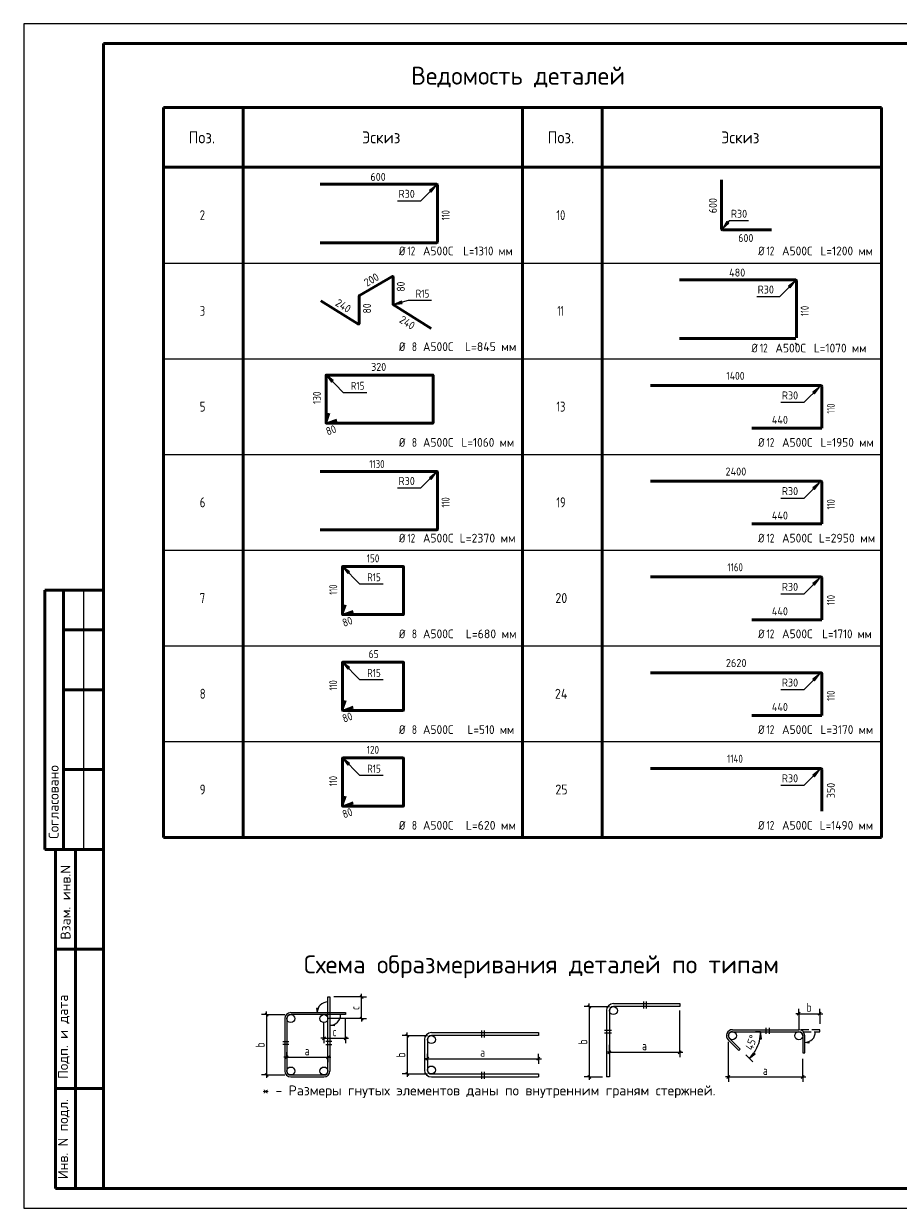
# Model space of a CAD drawing. Header units: millimetres. Extents: x 0 to 50400, y 0 to 35640.
# Tile 1 of 4: x 0 to 26304, y 0 to 35640. Entities that reach past the tile are written whole.
import ezdxf

# ---------------------------------------------------------------- set-up
doc = ezdxf.new("R2010")
doc.units = ezdxf.units.MM
doc.linetypes.add('______2', pattern=[324, 240, -84])
for name, color, linetype, lineweight in [('Standard', 7, 'Continuous', 25), ('ДОП Верх по Х', 7, 'Continuous', 25), ('ЖБ Пилон', 7, 'Continuous', 35), ('Размерная линия_ общее', 7, 'Continuous', 13), ('Тени', 7, 'Continuous', 13)]:
    doc.layers.add(name, color=color, linetype=linetype, lineweight=lineweight)
doc.styles.add('ISOCPEUR', font='txt')

msp = doc.modelspace()

# ---------------------------------------------------------------- hatches: boundary and pattern name
at = {"layer": 'Standard', "linetype": 'Continuous', "lineweight": 13, "transparency": 33554687}
for points in [[(12252, 30569), (12405, 30773), (12201, 30620)], [(21147, 29684), (21016, 29466), (21203, 29639)], [(23052, 27689), (23205, 27893), (23001, 27740)], [(11366, 27294), (11132, 27196), (11385, 27225)], [(9305, 24906), (9103, 25061), (9253, 24856)], [(23781, 24505), (23933, 24708), (23730, 24556)], [(12252, 21929), (12405, 22133), (12201, 21980)], [(23781, 21625), (23933, 21828), (23730, 21676)], [(9797, 19146), (9595, 19301), (9745, 19096)], [(23781, 18745), (23933, 18948), (23730, 18796)], [(9797, 16266), (9595, 16421), (9745, 16216)], [(23781, 15865), (23933, 16068), (23730, 15916)], [(9797, 13386), (9595, 13541), (9745, 13336)], [(23781, 12985), (23933, 13188), (23730, 13036)]]:
    msp.add_hatch(color=7, dxfattribs=at).paths.add_polyline_path(points)
at = {"layer": 'Standard', "linetype": 'Continuous', "lineweight": -3, "transparency": 33554687}
msp.add_hatch(color=7, dxfattribs=at).paths.add_polyline_path([(8808, 6014), (8826, 5888), (8844, 6014)])
for points in [[(9335, 5487), (9209, 5505), (9335, 5523)], [(23617, 4972), (23491, 4990), (23617, 5008)]]:
    msp.add_hatch(color=7, dxfattribs=at).paths.add_polyline_path(points, flags=16)

# ---------------------------------------------------------------- linework, layer by layer
at = {"layer": 'Standard', "color": 7, "linetype": 'Continuous', "lineweight": 25, "transparency": 33554687}
for p, q in [((2400, 35040), (2400, 1270)), ((16963, 6113), (17053, 6023)), ((7259, 5873), (7349, 5783)), ((7853, 5708), (7853, 4131)), ((7913, 5708), (7913, 4131)), ((17526, 5948), (17526, 3951)), ((17616, 5948), (17616, 3951)), ((23266, 5808), (23356, 5898)), ((23897, 5808), (23987, 5898)), ((21313, 5373), (23311, 5373)), ((11489, 5240), (11579, 5150)), ((12052, 5075), (12052, 4161)), ((12142, 5075), (12142, 4161)), ((21313, 5313), (23311, 5313)), ((17571, 4652), (17661, 4742)), ((19688, 4652), (19778, 4742)), ((7868, 4498), (7958, 4588)), ((9104, 4498), (9194, 4588)), ((12097, 4455), (12187, 4545)), ((15434, 4455), (15524, 4545)), ((7259, 4056), (7349, 3966)), ((8033, 4011), (9029, 4011)), ((8033, 3951), (9029, 3951)), ((11489, 4086), (11579, 3996)), ((12262, 4041), (15479, 4041)), ((12262, 3951), (15479, 3951)), ((15479, 4041), (15479, 3951)), ((16963, 3996), (17053, 3906)), ((17616, 3951), (17526, 3951)), ((21148, 3906), (21238, 3996)), ((23386, 3906), (23476, 3996))]:
    msp.add_line(p, q, dxfattribs=at)
at = {"layer": 'Standard', "color": 7, "linetype": 'Continuous', "lineweight": 50, "transparency": 33554687}
for p, q in [((4200, 33120), (4200, 31320)), ((4200, 33120), (15000, 33120)), ((25800, 33120), (4200, 33120)), ((4200, 11160), (4200, 33120)), ((6600, 11160), (6600, 33120)), ((15000, 33120), (25800, 33120)), ((15000, 11160), (15000, 33120)), ((17400, 11160), (17400, 33120)), ((25800, 11160), (25800, 33120)), ((25800, 31320), (4200, 31320)), ((7, 18600), (0, 18600)), ((2400, 18600), (632, 18600)), ((632, 18600), (632, 10800)), ((632, 18600), (632, 10800)), ((1200, 18600), (1200, 10800)), ((2400, 17400), (1200, 17400)), ((2400, 15600), (1200, 15600)), ((2400, 13200), (1200, 13200)), ((4200, 11160), (25800, 11160)), ((0, 10800), (7, 10800)), ((632, 10800), (2400, 10800)), ((960, 600), (960, 10800)), ((960, 600), (960, 10800)), ((1560, 600), (1560, 10800)), ((960, 7800), (2400, 7800)), ((960, 3600), (2400, 3600)), ((2400, 600), (960, 600))]:
    msp.add_line(p, q, dxfattribs=at)
at = {"layer": 'Standard', "color": 7, "linetype": 'Continuous', "lineweight": 13, "transparency": 33554687}
for p, q in [((12405, 30773), (12201, 30620)), ((12252, 30569), (12405, 30773)), ((12405, 30773), (12405, 30773)), ((12405, 30773), (12405, 30773)), ((12405, 30773), (12405, 30773)), ((12201, 30620), (12252, 30569)), ((12227, 30595), (12214, 30582)), ((21147, 29684), (21016, 29466)), ((21016, 29466), (21203, 29639)), ((21203, 29639), (21147, 29684)), ((21175, 29662), (21187, 29675)), ((21016, 29466), (21016, 29466)), ((21016, 29466), (21016, 29466)), ((21016, 29466), (21016, 29466)), ((23205, 27893), (23001, 27740)), ((23052, 27689), (23205, 27893)), ((23205, 27893), (23205, 27893)), ((23205, 27893), (23205, 27893)), ((23205, 27893), (23205, 27893)), ((23001, 27740), (23052, 27689)), ((23027, 27715), (23014, 27702)), ((11366, 27294), (11132, 27196)), ((11132, 27196), (11385, 27225)), ((11132, 27196), (11132, 27196)), ((11132, 27196), (11132, 27196)), ((11132, 27196), (11132, 27196)), ((11385, 27225), (11366, 27294)), ((11376, 27260), (11393, 27264)), ((9103, 25061), (9103, 25061)), ((9103, 25061), (9103, 25061)), ((9103, 25061), (9103, 25061)), ((9103, 25061), (9253, 24856)), ((9305, 24906), (9103, 25061)), ((9253, 24856), (9305, 24906)), ((9279, 24881), (9292, 24868)), ((23933, 24708), (23730, 24556)), ((23781, 24505), (23933, 24708)), ((23933, 24708), (23933, 24708)), ((23933, 24708), (23933, 24708)), ((23933, 24708), (23933, 24708)), ((23730, 24556), (23781, 24505)), ((23755, 24530), (23742, 24517)), ((12405, 22133), (12201, 21980)), ((12252, 21929), (12405, 22133)), ((12405, 22133), (12405, 22133)), ((12405, 22133), (12405, 22133)), ((12405, 22133), (12405, 22133)), ((12201, 21980), (12252, 21929)), ((12227, 21955), (12214, 21942)), ((23933, 21828), (23730, 21676)), ((23781, 21625), (23933, 21828)), ((23933, 21828), (23933, 21828)), ((23933, 21828), (23933, 21828)), ((23933, 21828), (23933, 21828)), ((23730, 21676), (23781, 21625)), ((23755, 21650), (23742, 21637)), ((9595, 19301), (9595, 19301)), ((9595, 19301), (9595, 19301)), ((9595, 19301), (9595, 19301)), ((9595, 19301), (9745, 19096)), ((9797, 19146), (9595, 19301)), ((9745, 19096), (9797, 19146)), ((9771, 19121), (9784, 19108)), ((23933, 18948), (23730, 18796)), ((23781, 18745), (23933, 18948)), ((23933, 18948), (23933, 18948)), ((23933, 18948), (23933, 18948)), ((23933, 18948), (23933, 18948)), ((1800, 18600), (1800, 10800)), ((23730, 18796), (23781, 18745)), ((23755, 18770), (23742, 18757)), ((9595, 16421), (9595, 16421)), ((9595, 16421), (9595, 16421)), ((9595, 16421), (9595, 16421)), ((9595, 16421), (9745, 16216)), ((9797, 16266), (9595, 16421)), ((9745, 16216), (9797, 16266)), ((9771, 16241), (9784, 16228)), ((23933, 16068), (23730, 15916)), ((23781, 15865), (23933, 16068)), ((23933, 16068), (23933, 16068)), ((23933, 16068), (23933, 16068)), ((23933, 16068), (23933, 16068)), ((23730, 15916), (23781, 15865)), ((23755, 15890), (23742, 15877)), ((9595, 13541), (9595, 13541)), ((9595, 13541), (9595, 13541)), ((9595, 13541), (9595, 13541)), ((9595, 13541), (9745, 13336)), ((9797, 13386), (9595, 13541)), ((9745, 13336), (9797, 13386)), ((9771, 13361), (9784, 13348)), ((23933, 13188), (23730, 13036)), ((23781, 12985), (23933, 13188)), ((23933, 13188), (23933, 13188)), ((23933, 13188), (23933, 13188)), ((23933, 13188), (23933, 13188)), ((23730, 13036), (23781, 12985)), ((23755, 13010), (23742, 12997)), ((17008, 6068), (16858, 6068)), ((17008, 6068), (17008, 6158)), ((17008, 6068), (17158, 6068)), ((17008, 6068), (17616, 6068)), ((18638, 6218), (18638, 6008)), ((18728, 6008), (18728, 6218)), ((7304, 5828), (7154, 5828)), ((7304, 5828), (7304, 5918)), ((7304, 5828), (7454, 5828)), ((7304, 5828), (7853, 5828)), ((23311, 5853), (23221, 5853)), ((23311, 5853), (23311, 6003)), ((23311, 5853), (23311, 5703)), ((23311, 5853), (23311, 5373)), ((23311, 5853), (23942, 5853)), ((23942, 5853), (23942, 6003)), ((23942, 5853), (23942, 5703)), ((23942, 5853), (23942, 5553)), ((23942, 5853), (24032, 5853)), ((17466, 5356), (17676, 5356)), ((22327, 5253), (22327, 5433)), ((22417, 5433), (22417, 5253)), ((7793, 5015), (7973, 5015)), ((9269, 5015), (9089, 5015)), ((11534, 5195), (11384, 5195)), ((11534, 5195), (11534, 5285)), ((11534, 5195), (11684, 5195)), ((11534, 5195), (12142, 5195)), ((13772, 5345), (13772, 5135)), ((13862, 5135), (13862, 5345)), ((17676, 5266), (17466, 5266)), ((21193, 3951), (21193, 5013)), ((22162, 5313), (22012, 5313)), ((22162, 5313), (22132, 5103)), ((22132, 5103), (22192, 5103)), ((22192, 5103), (22162, 5313)), ((22162, 5313), (22162, 5088)), ((22162, 5313), (22162, 5313)), ((22162, 5313), (22312, 5313)), ((7973, 4925), (7793, 4925)), ((7913, 4543), (7913, 4693)), ((9089, 4925), (9269, 4925)), ((9149, 4543), (9149, 4693)), ((12142, 4500), (12142, 4650)), ((15479, 4500), (15479, 4650)), ((17616, 4697), (17526, 4697)), ((17616, 4697), (17616, 4917)), ((17616, 4697), (17616, 4847)), ((17616, 4697), (17616, 4547)), ((17616, 4697), (19733, 4697)), ((19733, 4697), (19733, 4847)), ((19733, 4697), (19733, 4547)), ((19733, 4697), (19823, 4697)), ((21828, 4508), (21956, 4677)), ((21828, 4508), (21987, 4667)), ((21998, 4635), (21828, 4508)), ((21956, 4677), (21998, 4635)), ((7913, 4543), (7823, 4543)), ((7913, 4543), (7913, 4393)), ((7913, 4543), (7913, 4543)), ((7913, 4543), (9149, 4543)), ((9149, 4543), (9149, 4393)), ((9149, 4543), (9149, 4543)), ((9149, 4543), (9239, 4543)), ((12142, 4500), (12052, 4500)), ((12142, 4500), (12142, 4350)), ((12142, 4500), (15479, 4500)), ((15479, 4500), (15479, 4350)), ((15479, 4500), (15569, 4500)), ((21828, 4508), (21722, 4614)), ((21828, 4508), (21828, 4508)), ((21828, 4508), (21934, 4402)), ((23431, 3951), (23431, 4502)), ((7304, 4011), (7154, 4011)), ((7304, 4011), (7454, 4011)), ((7304, 4011), (7853, 4011)), ((7304, 4011), (7304, 3921)), ((11534, 4041), (11384, 4041)), ((11534, 4041), (11684, 4041)), ((11534, 4041), (12142, 4041)), ((11534, 4041), (11534, 3951)), ((13772, 4101), (13772, 3891)), ((13862, 3891), (13862, 4101)), ((17008, 3951), (16858, 3951)), ((17008, 3951), (17158, 3951)), ((17008, 3951), (17406, 3951)), ((17008, 3951), (17008, 3861)), ((21193, 3951), (21103, 3951)), ((21193, 3951), (21193, 4101)), ((21193, 3951), (21193, 3801)), ((21193, 3951), (23431, 3951)), ((23431, 3951), (23431, 4101)), ((23431, 3951), (23431, 3801)), ((23431, 3951), (23521, 3951))]:
    msp.add_line(p, q, dxfattribs=at)
at = {"layer": 'Standard', "color": 7, "linetype": 'Continuous', "lineweight": -3, "transparency": 33554687}
for p, q in [((4200, 28440), (25800, 28440)), ((4200, 25560), (25800, 25560)), ((4200, 22680), (25800, 22680)), ((4200, 19800), (25800, 19800)), ((4200, 16920), (25800, 16920)), ((4200, 14040), (25800, 14040))]:
    msp.add_line(p, q, dxfattribs=at)
at = {"layer": 'Standard', "color": 251, "linetype": 'Continuous', "lineweight": -3, "true_color": 0x656565, "transparency": 33554687}
for p, q in [((8844, 6014), (8808, 6014)), ((8808, 6014), (8826, 5888)), ((8826, 6014), (8826, 6023)), ((8826, 5888), (8844, 6014)), ((8826, 5888), (8826, 5888)), ((8826, 5888), (8826, 5888)), ((8826, 5888), (8826, 5888)), ((9209, 5505), (9335, 5523)), ((9209, 5505), (9209, 5505)), ((9209, 5505), (9209, 5505)), ((9209, 5505), (9209, 5505)), ((9335, 5487), (9209, 5505)), ((9335, 5523), (9335, 5487)), ((9335, 5505), (9344, 5505)), ((23491, 4990), (23617, 5008)), ((23491, 4990), (23491, 4990)), ((23491, 4990), (23491, 4990)), ((23491, 4990), (23491, 4990)), ((23617, 4972), (23491, 4990)), ((23617, 5008), (23617, 4972)), ((23617, 4990), (23626, 4990))]:
    msp.add_line(p, q, dxfattribs=at)
at = {"layer": 'Standard', "color": 7, "linetype": '______2', "lineweight": 25, "transparency": 33554687}
for p, q in [((23942, 5373), (23311, 5373)), ((23942, 5313), (23942, 5373)), ((23445, 5313), (23942, 5313))]:
    msp.add_line(p, q, dxfattribs=at)
at = {"layer": 'Standard', "color": 7, "linetype": 'Continuous', "lineweight": 25, "transparency": 33554687}
msp.add_lwpolyline([(0, 0), (50400, 0), (50400, 35640), (0, 35640), (0, 0)], close=True, dxfattribs=at)
at = {"layer": 'Standard', "color": 7, "linetype": 'Continuous', "lineweight": 50, "transparency": 33554687}
msp.add_lwpolyline([(2400, 35040), (49800, 35040), (49800, 600), (2400, 600), (2400, 35040)], close=True, dxfattribs=at)
at = {"layer": 'Standard', "color": 7, "linetype": 'Continuous', "lineweight": 13, "transparency": 33554687}
for points in [[(11246, 30313), (11946, 30313), (12405, 30773)], [(21797, 29713), (21217, 29713), (21016, 29466)], [(22046, 27433), (22746, 27433), (23205, 27893)], [(12266, 27310), (11566, 27310), (11132, 27196)], [(10315, 24538), (9615, 24538), (9103, 25061)], [(22775, 24249), (23474, 24249), (23933, 24708)], [(11246, 21673), (11946, 21673), (12405, 22133)], [(22775, 21369), (23474, 21369), (23933, 21828)], [(10807, 18778), (10107, 18778), (9595, 19301)], [(22775, 18489), (23474, 18489), (23933, 18948)], [(10807, 15898), (10107, 15898), (9595, 16421)], [(22775, 15609), (23474, 15609), (23933, 16068)], [(10807, 13018), (10107, 13018), (9595, 13541)], [(22775, 12729), (23474, 12729), (23933, 13188)], [(17008, 6068), (17008, 4842), (17008, 4842), (17008, 3951)], [(7304, 5828), (7304, 4742), (7304, 4742), (7304, 4011)], [(19733, 4697), (19733, 5860), (19733, 5860), (19733, 5948)], [(11534, 5195), (11534, 4444), (11534, 4444), (11534, 4041)]]:
    msp.add_lwpolyline(points, dxfattribs=at)
at = {"layer": 'Standard', "color": 7, "linetype": 'Continuous', "lineweight": 25, "transparency": 33554687}
for points in [[(9149, 4131), (9149, 6360), (9209, 6360), (9209, 4131)], [(17736, 6158), (19733, 6158), (19733, 6068), (17736, 6068)], [(8033, 5888), (9680, 5888), (9680, 5828), (8033, 5828)], [(12262, 5285), (15479, 5285), (15479, 5195), (12262, 5195)], [(21185, 5066), (21506, 4745), (21549, 4787), (21228, 5108)], [(23431, 5193), (23431, 4682), (23491, 4682), (23491, 5193)]]:
    msp.add_lwpolyline(points, dxfattribs=at)
at = {"layer": 'Standard', "color": 9, "linetype": 'Continuous', "lineweight": -3, "true_color": 0xc7c7c7, "transparency": 33554687}
for centre in [(17736, 5948), (8033, 5708), (9029, 5708), (12262, 5075), (21313, 5193), (23311, 5193), (12262, 4161), (8033, 4131), (9029, 4131)]:
    msp.add_circle(centre, 120, dxfattribs=at)
at = {"layer": 'Standard', "color": 251, "linetype": 'Continuous', "lineweight": -3, "true_color": 0x656565, "transparency": 33554687}
for centre, start, end in [((9149, 5888), 90, 180), ((9209, 5828), 270, 0), ((23491, 5313), 270, 0)]:
    msp.add_arc(centre, 323, start, end, dxfattribs=at)
at = {"layer": 'Standard', "color": 7, "linetype": 'Continuous', "lineweight": 25, "transparency": 33554687}
for centre, radius, start, end in [((17736, 5948), 210, 90, 180), ((17736, 5948), 120, 90, 180), ((8033, 5708), 180, 90, 180), ((8033, 5708), 120, 90, 180), ((21313, 5193), 180, 90, 225), ((23311, 5193), 180, 0, 90), ((12262, 5075), 210, 90, 180), ((12262, 5075), 120, 90, 180), ((21313, 5193), 120, 90, 225), ((23311, 5193), 120, 0, 90), ((8033, 4131), 180, 180, 270), ((8033, 4131), 120, 180, 270), ((9029, 4131), 120, 270, 0), ((9029, 4131), 180, 270, 0), ((12262, 4161), 210, 180, 270), ((12262, 4161), 120, 180, 270)]:
    msp.add_arc(centre, radius, start, end, dxfattribs=at)
at = {"layer": 'Standard', "color": 7, "linetype": 'Continuous', "lineweight": 13, "transparency": 33554687}
for start, end in [(331.2589, 0), (315, 331.2589)]:
    msp.add_arc((21023, 5313), 1139, start, end, dxfattribs=at)
at = {"layer": 'ДОП Верх по Х', "color": 7, "linetype": 'Continuous', "lineweight": 50, "transparency": 33554687}
for p, q in [((20991, 29466), (20991, 30939)), ((22489, 29441), (21016, 29441)), ((18853, 24755), (23971, 24755)), ((24000, 24725), (24000, 23468)), ((21897, 23468), (24000, 23468)), ((18853, 21875), (23971, 21875)), ((24000, 21845), (24000, 20588)), ((21897, 20588), (24000, 20588)), ((18853, 18995), (23971, 18995)), ((24000, 18965), (24000, 17708)), ((21897, 17708), (24000, 17708)), ((18853, 16115), (23971, 16115)), ((24000, 16085), (24000, 14828)), ((21897, 14828), (24000, 14828)), ((18853, 13235), (23971, 13235)), ((24000, 13205), (24000, 11948))]:
    msp.add_line(p, q, dxfattribs=at)
for centre, radius, start, end in [((21016, 29466), 25.3, 180, 270), ((23971, 24725), 29.6, 0, 90), ((23971, 21845), 29.6, 0, 90), ((23971, 18965), 29.6, 0, 90), ((23971, 16085), 29.6, 0, 90), ((23971, 13205), 29.6, 0, 90)]:
    msp.add_arc(centre, radius, start, end, dxfattribs=at)
at = {"layer": 'ЖБ Пилон', "color": 7, "linetype": 'Continuous', "lineweight": 50, "transparency": 33554687}
for p, q in [((8919, 30810), (12422, 30810)), ((12442, 30790), (12442, 29069)), ((12422, 29049), (8919, 29049)), ((19719, 27930), (23222, 27930)), ((23242, 27910), (23242, 26189)), ((23222, 26169), (19719, 26169)), ((8919, 22170), (12422, 22170)), ((12442, 22150), (12442, 20429)), ((12422, 20409), (8919, 20409))]:
    msp.add_line(p, q, dxfattribs=at)
for centre, start, end in [((12422, 30790), 0, 90), ((12422, 29069), 270, 0), ((23222, 27910), 0, 90), ((23222, 26014), 270, 0), ((12422, 22150), 0, 90), ((12422, 20429), 270, 0)]:
    msp.add_arc(centre, 20.2, start, end, dxfattribs=at)
at = {"layer": 'Размерная линия_ общее', "color": 7, "linetype": 'Continuous', "lineweight": 13, "transparency": 33554687}
for p, q in [((10160, 6360), (10160, 6450)), ((10160, 6360), (9329, 6360)), ((10160, 6360), (10010, 6360)), ((10160, 6360), (10310, 6360)), ((10160, 5708), (9149, 5708)), ((10160, 5708), (10010, 5708)), ((10160, 5708), (10310, 5708)), ((10160, 5708), (10160, 5618)), ((9029, 5116), (9029, 5588)), ((9029, 5116), (8939, 5116)), ((9029, 5116), (9029, 5266)), ((9029, 5116), (9029, 4966)), ((9029, 5116), (9680, 5116)), ((9680, 5116), (9680, 5266)), ((9680, 5116), (9680, 4966)), ((9680, 5116), (9770, 5116))]:
    msp.add_line(p, q, dxfattribs=at)
at = {"layer": 'Размерная линия_ общее', "color": 7, "linetype": 'Continuous', "lineweight": 25, "transparency": 33554687}
for p, q in [((10205, 6315), (10115, 6405)), ((10205, 5663), (10115, 5753)), ((8984, 5071), (9074, 5161)), ((9635, 5071), (9725, 5161))]:
    msp.add_line(p, q, dxfattribs=at)
at = {"layer": 'Размерная линия_ общее', "color": 7, "linetype": 'Continuous', "lineweight": 13, "transparency": 33554687}
for points in [[(10160, 5708), (10160, 5871), (10160, 5871), (10160, 6360)], [(9680, 5116), (9680, 5456), (9680, 5456), (9680, 5708)]]:
    msp.add_lwpolyline(points, dxfattribs=at)
at = {"layer": 'Тени', "color": 7, "linetype": 'Continuous', "lineweight": 50, "transparency": 33554687}
for p, q in [((11077, 28034), (10099, 27461)), ((11110, 27196), (11110, 28015)), ((10054, 26606), (8941, 27298)), ((10088, 27442), (10088, 26625)), ((12257, 26470), (11120, 27177)), ((9094, 23630), (9094, 25061)), ((9103, 25070), (12302, 25070)), ((12311, 25061), (12311, 23630)), ((9094, 23684), (9179, 23918)), ((9094, 23630), (9094, 23681)), ((9153, 23621), (9103, 23621)), ((12302, 23621), (9103, 23621)), ((9413, 23715), (9157, 23621)), ((9586, 17870), (9586, 19301)), ((9595, 19310), (11413, 19310)), ((11422, 19301), (11422, 17870)), ((9586, 17924), (9671, 18158)), ((9586, 17870), (9586, 17921)), ((9645, 17861), (9595, 17861)), ((11413, 17861), (9595, 17861)), ((9905, 17955), (9649, 17861)), ((9586, 14990), (9586, 16421)), ((9595, 16430), (11413, 16430)), ((11422, 16421), (11422, 14990)), ((9586, 15044), (9671, 15278)), ((9586, 14990), (9586, 15041)), ((9645, 14981), (9595, 14981)), ((11413, 14981), (9595, 14981)), ((9905, 15075), (9649, 14981)), ((9595, 13550), (11413, 13550)), ((9586, 12110), (9586, 13541)), ((11422, 13541), (11422, 12110)), ((9586, 12164), (9671, 12398)), ((9586, 12110), (9586, 12161)), ((9905, 12195), (9649, 12101)), ((9645, 12101), (9595, 12101)), ((11413, 12101), (9595, 12101))]:
    msp.add_line(p, q, dxfattribs=at)
for centre, radius, start, end in [((11088, 28015), 22, 0, 120.3378), ((10110, 27442), 22, 120.3378, 180), ((11132, 27196), 22, 180, 238.1335), ((10066, 26625), 22, 238.1335, 0), ((9103, 25061), 9.24, 90, 180), ((12302, 25061), 9.24, 0, 90), ((9103, 23681), 9.48, 160, 180), ((9103, 23630), 9.48, 180, 270), ((9103, 23630), 9.48, 180, 270), ((9153, 23630), 9.48, 270, 290), ((12302, 23630), 9.24, 270, 0), ((9595, 19301), 9.24, 90, 180), ((11413, 19301), 9.24, 0, 90), ((9595, 17921), 9.48, 160, 180), ((9595, 17870), 9.48, 180, 270), ((9595, 17870), 9.48, 180, 270), ((9645, 17870), 9.48, 270, 290), ((11413, 17870), 9.24, 270, 0), ((9595, 16421), 9.24, 90, 180), ((11413, 16421), 9.24, 0, 90), ((9595, 15041), 9.48, 160, 180), ((9595, 14990), 9.48, 180, 270), ((9595, 14990), 9.48, 180, 270), ((9645, 14990), 9.48, 270, 290), ((11413, 14990), 9.24, 270, 0), ((9595, 13541), 9.24, 90, 180), ((11413, 13541), 9.24, 0, 90), ((9595, 12161), 9.48, 160, 180), ((9595, 12110), 9.48, 180, 270), ((9595, 12110), 9.48, 180, 270), ((9645, 12110), 9.48, 270, 290), ((11413, 12110), 9.24, 270, 0)]:
    msp.add_arc(centre, radius, start, end, dxfattribs=at)

# ---------------------------------------------------------------- texts
at = {"layer": 'Standard', "color": 7, "linetype": 'Continuous', "lineweight": 50, "transparency": 33554687, "char_height": 540, "attachment_point": 7, "style": 'ISOCPEUR'}
for s, insert, width in [('\\W0.98;Ведомость деталей', (11652, 33720), 6957.95), ('\\W0.99;Схема образмеривания деталей по типам', (8428, 6923), 14650.47)]:
    msp.add_mtext(s, dxfattribs=dict(at, insert=insert, width=width))
at = {"layer": 'Standard', "color": 7, "linetype": 'Continuous', "lineweight": 25, "transparency": 33554687, "attachment_point": 7, "style": 'ISOCPEUR'}
for s, insert, char_height, width in [('\\W0.92;Поз.', (4959, 32040), 360, 1047.58), ('\\W0.94;Эскиз', (10179, 32040), 360, 1411.34), ('\\W0.92;Поз.', (15759, 32040), 360, 1047.58), ('\\W0.94;Эскиз', (20979, 32040), 360, 1411.34), ('\\W0.78;2', (5295, 29730), 300, 326.4), ('\\W0.75;10', (16020, 29730), 300, 472.28), ('\\W0.83;Ø', (11288, 28670), 264, 374), ('\\W0.75;12', (11541, 28670), 264, 415.61), ('\\W0.95;А500С', (12008, 28670), 264, 1101.31), ('\\W0.91;L=1310 мм', (13217, 28670), 264, 1703.21), ('\\W0.83;Ø', (22088, 28670), 264, 374), ('\\W0.75;12', (22341, 28670), 264, 415.6), ('\\W0.95;А500С', (22808, 28670), 264, 1101.31), ('\\W0.94;L=1200 мм', (23964, 28670), 264, 1759.85), ('\\W0.78;3', (5295, 26850), 300, 326.4), ('\\W0.62;11', (16050, 26850), 300, 393.74), ('\\W0.83;Ø', (11288, 25790), 264, 374), ('\\W0.78;8', (11673, 25790), 264, 287.23), ('\\W0.95;А500С', (12008, 25790), 264, 1101.31), ('\\W0.97;L=845 мм', (13270, 25790), 264, 1657.9), ('\\W0.83;Ø', (21889, 25748), 264, 374), ('\\W0.75;12', (22141, 25748), 264, 415.61), ('\\W0.95;А500С', (22609, 25748), 264, 1101.31), ('\\W0.94;L=1070 мм', (23765, 25748), 264, 1759.85), ('\\W0.78;5', (5295, 23970), 300, 326.4), ('\\W0.75;13', (16020, 23970), 300, 472.28), ('\\W0.83;Ø', (11288, 22910), 264, 374), ('\\W0.78;8', (11673, 22910), 264, 287.23), ('\\W0.95;А500С', (12008, 22910), 264, 1101.31), ('\\W0.94;L=1060 мм', (13164, 22910), 264, 1759.85), ('\\W0.83;Ø', (22088, 22910), 264, 374), ('\\W0.75;12', (22341, 22910), 264, 415.6), ('\\W0.95;А500С', (22808, 22910), 264, 1101.31), ('\\W0.94;L=1950 мм', (23964, 22910), 264, 1759.85), ('\\W0.78;6', (5295, 21090), 300, 326.4), ('\\W0.75;19', (16020, 21090), 300, 472.28), ('\\W0.83;Ø', (11288, 20030), 264, 374), ('\\W0.75;12', (11541, 20030), 264, 415.61), ('\\W0.95;А500С', (12008, 20030), 264, 1101.31), ('\\W0.97;L=2370 мм', (13111, 20030), 264, 1816.49), ('\\W0.83;Ø', (22088, 20030), 264, 374), ('\\W0.75;12', (22341, 20030), 264, 415.6), ('\\W0.95;А500С', (22808, 20030), 264, 1101.31), ('\\W0.97;L=2950 мм', (23911, 20030), 264, 1816.49), ('\\W0.78;7', (5295, 18210), 300, 326.4), ('\\W0.87;20', (15990, 18210), 300, 550.83), ('\\W0.83;Ø', (11288, 17150), 264, 374), ('\\W0.78;8', (11673, 17150), 264, 287.23), ('\\W0.95;А500С', (12008, 17150), 264, 1101.31), ('\\W0.97;L=680 мм', (13296, 17150), 264, 1631.37), ('\\W0.83;Ø', (22088, 17150), 264, 374), ('\\W0.75;12', (22341, 17150), 264, 415.6), ('\\W0.95;А500С', (22808, 17150), 264, 1101.31), ('\\W0.91;L=1710 мм', (24017, 17150), 264, 1703.21), ('\\W0.78;8', (5295, 15330), 300, 326.4), ('\\W0.88;24', (15975, 15330), 300, 581.98), ('\\W0.83;Ø', (11288, 14270), 264, 374), ('\\W0.78;8', (11673, 14270), 264, 287.23), ('\\W0.95;А500С', (12008, 14270), 264, 1101.31), ('\\W0.93;L=510 мм', (13349, 14270), 264, 1574.25), ('\\W0.83;Ø', (22088, 14270), 264, 374), ('\\W0.75;12', (22341, 14270), 264, 415.6), ('\\W0.95;А500С', (22808, 14270), 264, 1101.31), ('\\W0.94;L=3170 мм', (23964, 14270), 264, 1759.85), ('\\W0.78;9', (5295, 12450), 300, 326.4), ('\\W0.87;25', (15990, 12450), 300, 550.83), ('\\W0.83;Ø', (11288, 11390), 264, 374), ('\\W0.78;8', (11673, 11390), 264, 287.23), ('\\W0.95;А500С', (12008, 11390), 264, 1101.31), ('\\W0.97;L=620 мм', (13296, 11390), 264, 1631.37), ('\\W0.83;Ø', (22088, 11390), 264, 374), ('\\W0.75;12', (22341, 11390), 264, 415.6), ('\\W0.95;А500С', (22808, 11390), 264, 1101.31), ('\\W0.94;L=1490 мм', (23938, 11390), 264, 1786.42), ('\\W0.78;b', (23547, 5913), 264, 287.23), ('\\W0.78;a', (8452, 4603), 264, 287.23), ('\\W0.78;a', (13731, 4560), 264, 287.26), ('\\W0.78;a', (18596, 4757), 264, 287.23), ('\\W0.78;a', (22233, 4011), 264, 287.25), ('\\W1.00;* - Размеры гнутых элементов даны по внутренним граням стержней. ', (7177, 3314), 300, 13987.12)]:
    msp.add_mtext(s, dxfattribs=dict(at, insert=insert, char_height=char_height, width=width))
at = {"layer": 'Standard', "color": 7, "linetype": 'Continuous', "lineweight": 18, "transparency": 33554687, "char_height": 240, "attachment_point": 7, "style": 'ISOCPEUR'}
for s, insert, width in [('\\W0.92;R30', (11274, 30401), 637.57), ('\\W0.92;R30', (21269, 29801), 637.57), ('\\W0.83;R15', (11790, 27398), 579.73), ('\\W0.92;R30', (22074, 27521), 637.56), ('\\W0.83;R15', (9839, 24626), 579.73), ('\\W0.92;R30', (22802, 24337), 637.57), ('\\W0.92;R30', (11274, 21761), 637.57), ('\\W0.92;R30', (22802, 21457), 637.57), ('\\W0.83;R15', (10331, 18866), 579.73), ('\\W0.92;R30', (22802, 18577), 637.57), ('\\W0.83;R15', (10331, 15986), 579.73), ('\\W0.92;R30', (22802, 15697), 637.57), ('\\W0.83;R15', (10331, 13106), 579.73), ('\\W0.92;R30', (22802, 12817), 637.57)]:
    msp.add_mtext(s, dxfattribs=dict(at, insert=insert, width=width))
at = {"layer": 'Standard', "color": 7, "linetype": 'Continuous', "lineweight": 50, "transparency": 33554687, "char_height": 300, "attachment_point": 7, "rotation": 90, "style": 'ISOCPEUR'}
for s, insert, width in [('\\A1;{\\fISOCPEUR|i0|b0;\\H300.000000;\\W1.000000;\\C7;Согласовано}\\P', (1050, 11114), 2486.25), ('\\A1;{\\fISOCPEUR|i0|b0;\\H300.000000;\\W1.000000;\\C7;Взам. инв.N}\\P', (1408, 8083), 2290.92), ('\\A1;{\\fISOCPEUR|i0|b0;\\H300.000000;\\W1.000000;\\C7;Подп. и дата}\\P', (1379, 3891), 2636.47), ('\\A1;{\\fISOCPEUR|i0|b0;\\H300.000000;\\W1.000000;\\C7;Инв. N подл.}\\P', (1379, 881), 2426.15)]:
    msp.add_mtext(s, dxfattribs=dict(at, insert=insert, width=width))
at = {"layer": 'Standard', "color": 7, "linetype": 'Continuous', "lineweight": 25, "transparency": 33554687, "char_height": 264, "attachment_point": 7, "rotation": 90, "style": 'ISOCPEUR'}
for insert, width in [((7244, 4841), 287.23), ((16948, 4931), 287.26), ((11474, 4539), 287.23)]:
    msp.add_mtext('\\W0.78;b', dxfattribs=dict(at, insert=insert, width=width))
at = {"layer": 'Standard', "color": 7, "linetype": 'Continuous', "lineweight": 18, "transparency": 33554687, "insert": (21919, 4738), "char_height": 240, "width": 613.34, "attachment_point": 7, "rotation": 70.1429, "style": 'ISOCPEUR'}
msp.add_mtext('\\W0.91;45%%d', dxfattribs=at)
at = {"layer": 'ДОП Верх по Х', "color": 7, "linetype": 'Continuous', "lineweight": 18, "transparency": 33554687, "char_height": 240, "attachment_point": 7, "rotation": 90, "style": 'ISOCPEUR'}
for s, insert, width in [('\\W0.91;600', (20847, 29938), 613.08), ('\\W0.74;110', (24395, 23907), 496.55), ('\\W0.74;110', (24395, 21027), 496.55), ('\\W0.74;110', (24395, 18147), 496.54), ('\\W0.74;110', (24395, 15267), 496.54), ('\\W0.91;350', (24395, 12339), 613.08)]:
    msp.add_mtext(s, dxfattribs=dict(at, insert=insert, width=width))
at = {"layer": 'ДОП Верх по Х', "color": 7, "linetype": 'Continuous', "lineweight": 18, "transparency": 33554687, "char_height": 240, "attachment_point": 7, "style": 'ISOCPEUR'}
for s, insert, width in [('\\W0.91;600', (21488, 29073), 613.08), ('\\W0.87;1400', (21131, 24926), 752.09), ('\\W0.92;440', (22502, 23602), 662.02), ('\\W0.93;2400', (21107, 22046), 807.69), ('\\W0.92;440', (22502, 20722), 662.02), ('\\W0.80;1160', (21167, 19166), 671.69), ('\\W0.92;440', (22502, 17842), 662.02), ('\\W0.93;2620', (21119, 16286), 783.39), ('\\W0.92;440', (22502, 14962), 662.02), ('\\W0.81;1140', (21155, 13406), 696.51)]:
    msp.add_mtext(s, dxfattribs=dict(at, insert=insert, width=width))
at = {"layer": 'ЖБ Пилон', "color": 7, "linetype": 'Continuous', "lineweight": 18, "transparency": 33554687, "char_height": 240, "attachment_point": 7, "style": 'ISOCPEUR'}
for s, insert, width in [('\\W0.91;600', (10429, 30911), 613.08), ('\\W0.92;480', (21217, 28031), 637.57), ('\\W0.80;1130', (10393, 22271), 671.68)]:
    msp.add_mtext(s, dxfattribs=dict(at, insert=insert, width=width))
at = {"layer": 'ЖБ Пилон', "color": 7, "linetype": 'Continuous', "lineweight": 18, "transparency": 33554687, "char_height": 240, "attachment_point": 7, "rotation": 90, "style": 'ISOCPEUR'}
for insert, width in [((12809, 29725), 496.55), ((23609, 26845), 496.55), ((12809, 21085), 496.53)]:
    msp.add_mtext('\\W0.74;110', dxfattribs=dict(at, insert=insert, width=width))
at = {"layer": 'Размерная линия_ общее', "color": 7, "linetype": 'Continuous', "lineweight": 25, "transparency": 33554687, "insert": (10100, 5968), "char_height": 264, "width": 257.48, "attachment_point": 7, "rotation": 90, "style": 'ISOCPEUR'}
msp.add_mtext('\\W0.75;c', dxfattribs=at)
at = {"layer": 'Размерная линия_ общее', "color": 7, "linetype": 'Continuous', "lineweight": 25, "transparency": 33554687, "insert": (9289, 5176), "char_height": 264, "width": 257.48, "attachment_point": 7, "style": 'ISOCPEUR'}
msp.add_mtext('\\W0.75;c', dxfattribs=at)
at = {"layer": 'Тени', "color": 7, "linetype": 'Continuous', "lineweight": 18, "transparency": 33554687, "char_height": 240, "attachment_point": 7, "style": 'ISOCPEUR'}
for s, insert, width, rotation in [('\\W0.91;200', (10325, 27722), 613.08, 30.3378), ('\\W0.87;80', (11461, 27579), 440.64, 90), ('\\W0.92;240', (9349, 27175), 637.57, 328.1335), ('\\W0.87;80', (10443, 26923), 440.65, 90), ('\\W0.92;240', (11274, 26668), 637.58, 328.1335), ('\\W0.83;130', (8937, 24197), 554.81, 90), ('\\W0.87;80', (9142, 23248), 440.63, 20), ('\\W0.74;110', (9429, 18461), 496.54, 90), ('\\W0.87;80', (9634, 17488), 440.65, 20), ('\\W0.74;110', (9429, 15581), 496.53, 90), ('\\W0.87;80', (9634, 14608), 440.65, 20), ('\\W0.74;110', (9429, 12701), 496.53, 90), ('\\W0.87;80', (9634, 11728), 440.65, 20)]:
    msp.add_mtext(s, dxfattribs=dict(at, insert=insert, width=width, rotation=rotation))
for s, insert, width in [('\\W0.91;320', (10450, 25194), 613.09), ('\\W0.83;150', (10315, 19434), 554.81), ('\\W0.87;65', (10375, 16554), 440.64), ('\\W0.83;120', (10315, 13674), 554.81)]:
    msp.add_mtext(s, dxfattribs=dict(at, insert=insert, width=width))

doc.saveas('drawing.dxf')
